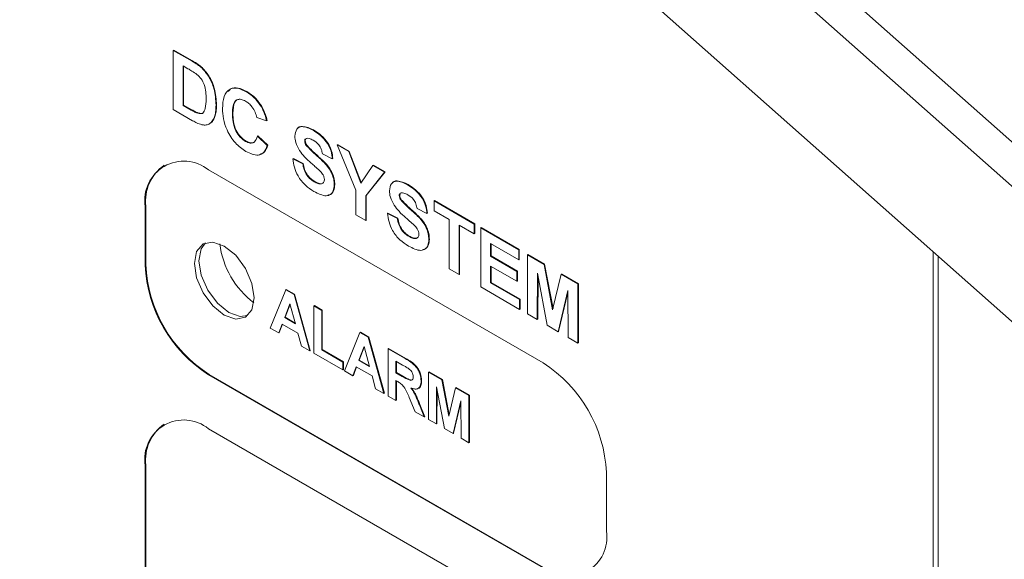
# Paper-space layout '4' of a CAD drawing. Header units: inches. Extents: x 1 to 109, y 1 to 85.
# Tile 40 of 46: x 87.498 to 88.872, y 26.428 to 27.181. Entities that reach past the tile are written whole.
import ezdxf

# ---------------------------------------------------------------- set-up
doc = ezdxf.new("R2010")
doc.units = ezdxf.units.IN
doc.header["$MEASUREMENT"] = 0

psp = doc.layouts.new('4')

# ---------------------------------------------------------------- linework, layer by layer
at = {"color": 7, "linetype": 'Continuous', "lineweight": 15, "ltscale": 5}
for p, q in [((89.5048, 26.4583), (79.27, 35.5337)), ((89.4625, 26.4339), (79.2277, 35.5092)), ((79.1605, 35.3802), (89.4774, 26.2322)), ((87.7127, 27.1378), (87.7134, 27.1382)), ((87.7127, 27.1378), (87.7389, 27.1227)), ((87.7127, 27.0552), (87.7127, 27.1378)), ((87.7134, 27.1382), (87.7396, 27.1231)), ((87.7332, 27.1122), (87.7264, 27.1161)), ((87.7264, 27.1161), (87.7264, 27.0611)), ((87.7271, 27.1157), (87.7271, 27.0615)), ((87.7524, 27.1133), (87.7531, 27.1137)), ((87.8145, 27.0801), (87.8152, 27.0805)), ((87.7397, 27.0397), (87.7127, 27.0552)), ((87.7264, 27.0611), (87.7271, 27.0615)), ((87.7264, 27.0611), (87.7377, 27.0545)), ((87.7271, 27.0615), (87.7384, 27.0549)), ((87.7723, 27.0613), (87.773, 27.0617)), ((87.8356, 27.0589), (87.8363, 27.0593)), ((87.7469, 27.05), (87.7476, 27.0505)), ((87.7701, 27.045), (87.7708, 27.0454)), ((87.7952, 27.0499), (87.7959, 27.0503)), ((87.8428, 27.0394), (87.8291, 27.0441)), ((87.8428, 27.0394), (87.8435, 27.0398)), ((87.7625, 27.0348), (87.7632, 27.0352)), ((87.9077, 27.0263), (87.9084, 27.0267)), ((87.8135, 27.0108), (87.8142, 27.0112)), ((87.83, 27.0182), (87.8307, 27.0186)), ((87.83, 27.0182), (87.8438, 27.005)), ((87.8307, 27.0186), (87.8445, 27.0054)), ((87.896, 27.0113), (87.8967, 27.0117)), ((87.8971, 27.014), (87.8967, 27.0117)), ((87.8983, 27.015), (87.8975, 27.0145)), ((87.8438, 27.005), (87.8445, 27.0054)), ((87.8981, 27.0052), (87.8988, 27.0056)), ((87.9414, 27.0058), (87.9421, 27.0062)), ((87.9675, 26.9429), (87.9414, 27.0058)), ((87.9414, 27.0058), (87.9575, 26.9965)), ((87.9421, 27.0062), (87.9582, 26.9969)), ((87.9575, 26.9965), (87.9582, 26.9969)), ((87.9575, 26.9965), (87.9744, 26.9527)), ((87.9582, 26.9969), (87.9749, 26.9535)), ((87.8795, 26.9865), (87.8802, 26.9869)), ((87.8795, 26.9865), (87.8933, 26.9796)), ((87.8802, 26.9869), (87.894, 26.98)), ((87.9345, 26.9865), (87.9208, 26.9933)), ((87.9345, 26.9865), (87.9352, 26.9869)), ((88.2286, 26.7016), (87.7619, 26.971)), ((87.8933, 26.9796), (87.894, 26.98)), ((87.9744, 26.9527), (87.9913, 26.977)), ((87.9913, 26.977), (87.992, 26.9774)), ((87.9913, 26.977), (88.0074, 26.9677)), ((87.992, 26.9774), (88.0081, 26.9681)), ((87.9092, 26.9545), (87.9099, 26.9549)), ((88.0074, 26.9677), (87.9813, 26.9348)), ((88.0081, 26.9681), (87.982, 26.9352)), ((88.0074, 26.9677), (88.0081, 26.9681)), ((87.9373, 26.9499), (87.938, 26.9503)), ((87.9675, 26.9081), (87.9675, 26.9429)), ((88.0397, 26.9501), (88.0404, 26.9505)), ((87.9813, 26.9348), (87.982, 26.9352)), ((87.9813, 26.9348), (87.9813, 26.9002)), ((87.982, 26.9352), (87.982, 26.9006)), ((88.028, 26.9351), (88.0287, 26.9355)), ((88.0291, 26.9378), (88.0287, 26.9355)), ((88.0303, 26.9388), (88.0295, 26.9383)), ((88.0301, 26.929), (88.0308, 26.9294)), ((88.0766, 26.9277), (88.0773, 26.9281)), ((88.0766, 26.914), (88.0766, 26.9277)), ((88.0766, 26.9277), (88.1325, 26.8954)), ((88.0773, 26.9281), (88.1332, 26.8959)), ((87.6735, 26.92), (87.6735, 26.8383)), ((87.6742, 26.9204), (87.6742, 26.8387)), ((88.0665, 26.9103), (88.0528, 26.9171)), ((88.0977, 26.9018), (88.0766, 26.914)), ((87.9813, 26.9002), (87.9675, 26.9081)), ((87.9813, 26.9002), (87.982, 26.9006)), ((88.0115, 26.9103), (88.0122, 26.9107)), ((88.0115, 26.9103), (88.0253, 26.9034)), ((88.0122, 26.9107), (88.026, 26.9038)), ((88.0253, 26.9034), (88.026, 26.9038)), ((88.0665, 26.9103), (88.0672, 26.9107)), ((88.0977, 26.833), (88.0977, 26.9018)), ((88.1325, 26.8817), (88.1114, 26.8939)), ((88.1114, 26.8939), (88.1114, 26.8251)), ((88.1121, 26.8935), (88.1121, 26.8255)), ((88.1325, 26.8954), (88.1332, 26.8959)), ((88.1325, 26.8954), (88.1325, 26.8817)), ((88.1332, 26.8959), (88.1332, 26.8821)), ((88.1417, 26.8902), (88.1424, 26.8906)), ((88.1417, 26.8076), (88.1417, 26.8902)), ((88.1417, 26.8902), (88.1948, 26.8595)), ((88.1424, 26.8906), (88.1955, 26.8599)), ((88.0412, 26.8783), (88.0419, 26.8787)), ((88.0693, 26.8737), (88.07, 26.8741)), ((88.1325, 26.8817), (88.1332, 26.8821)), ((88.1948, 26.8457), (88.1554, 26.8685)), ((88.1554, 26.8685), (88.1554, 26.8505)), ((88.1561, 26.8681), (88.1561, 26.8509)), ((88.1948, 26.8595), (88.1955, 26.8599)), ((88.1948, 26.8595), (88.1948, 26.8457)), ((88.1955, 26.8599), (88.1955, 26.8461)), ((88.1554, 26.8505), (88.1561, 26.8509)), ((88.1554, 26.8505), (88.1921, 26.8293)), ((88.1561, 26.8509), (88.1928, 26.8297)), ((88.1948, 26.8457), (88.1955, 26.8461)), ((88.2068, 26.8526), (88.2075, 26.853)), ((88.2068, 26.77), (88.2068, 26.8526)), ((88.2068, 26.8526), (88.23, 26.8392)), ((88.2075, 26.853), (88.2307, 26.8396)), ((88.7731, 22.9638), (88.7731, 26.8567)), ((88.7802, 22.9679), (88.7801, 26.8505)), ((88.1114, 26.8251), (88.0977, 26.833)), ((88.1921, 26.8155), (88.1554, 26.8367)), ((88.1554, 26.8367), (88.1554, 26.8134)), ((88.1561, 26.8363), (88.1561, 26.8138)), ((88.23, 26.8392), (88.2307, 26.8396)), ((88.23, 26.8392), (88.242, 26.7759)), ((88.2307, 26.8396), (88.2425, 26.7777)), ((88.1114, 26.8251), (88.1121, 26.8255)), ((88.1921, 26.8293), (88.1928, 26.8297)), ((88.1921, 26.8293), (88.1921, 26.8155)), ((88.1928, 26.8297), (88.1928, 26.8159)), ((88.221, 26.8268), (88.2205, 26.7621)), ((88.2344, 26.7541), (88.221, 26.8268)), ((88.2216, 26.8231), (88.2212, 26.7625)), ((88.242, 26.7759), (88.2541, 26.8253)), ((88.2541, 26.8253), (88.2548, 26.8257)), ((88.2541, 26.8253), (88.2773, 26.8118)), ((88.2548, 26.8257), (88.278, 26.8122)), ((87.848, 26.7502), (87.8697, 26.8038)), ((87.8697, 26.8038), (87.8704, 26.8042)), ((87.8697, 26.8038), (87.8813, 26.7971)), ((87.8704, 26.8042), (87.882, 26.7975)), ((88.1958, 26.7764), (88.1417, 26.8076)), ((88.1554, 26.8134), (88.1561, 26.8138)), ((88.1554, 26.8134), (88.1958, 26.7901)), ((88.1561, 26.8138), (88.1965, 26.7905)), ((88.1921, 26.8155), (88.1928, 26.8159)), ((88.2773, 26.8118), (88.278, 26.8122)), ((88.2773, 26.8118), (88.2773, 26.7293)), ((88.278, 26.8122), (88.278, 26.7297)), ((87.8813, 26.7971), (87.882, 26.7975)), ((87.8813, 26.7971), (87.903, 26.7185)), ((87.882, 26.7975), (87.9038, 26.7189)), ((88.1958, 26.7901), (88.1965, 26.7905)), ((88.1958, 26.7901), (88.1958, 26.7764)), ((88.1965, 26.7905), (88.1965, 26.7768)), ((88.2631, 26.8025), (88.2497, 26.7452)), ((88.2631, 26.7999), (88.2504, 26.7456)), ((88.2636, 26.7372), (88.2631, 26.8025)), ((87.8755, 26.7843), (87.8681, 26.7649)), ((87.8758, 26.7835), (87.8688, 26.7654)), ((87.8831, 26.7563), (87.8755, 26.7843)), ((87.9089, 26.7812), (87.9096, 26.7816)), ((87.9089, 26.7151), (87.9089, 26.7812)), ((87.9089, 26.7812), (87.9199, 26.7748)), ((87.9096, 26.7816), (87.9206, 26.7752)), ((88.1958, 26.7764), (88.1965, 26.7768)), ((87.8681, 26.7649), (87.8688, 26.7654)), ((87.8681, 26.7649), (87.8831, 26.7563)), ((87.8688, 26.7654), (87.8828, 26.7572)), ((87.9199, 26.7748), (87.9206, 26.7752)), ((87.9199, 26.7748), (87.9199, 26.7198)), ((87.9206, 26.7752), (87.9206, 26.7202)), ((88.2205, 26.7621), (88.2068, 26.77)), ((87.8598, 26.7435), (87.848, 26.7502)), ((87.8646, 26.7559), (87.8598, 26.7435)), ((87.8651, 26.7557), (87.8605, 26.7439)), ((87.8866, 26.7433), (87.8646, 26.7559)), ((88.2205, 26.7621), (88.2212, 26.7625)), ((88.2497, 26.7452), (88.2344, 26.7541)), ((87.8598, 26.7435), (87.8605, 26.7439)), ((87.8914, 26.7252), (87.8866, 26.7433)), ((87.9514, 26.6906), (87.9731, 26.7441)), ((87.9731, 26.7441), (87.9738, 26.7445)), ((87.9731, 26.7441), (87.9847, 26.7374)), ((87.9738, 26.7445), (87.9854, 26.7378)), ((87.9847, 26.7374), (87.9854, 26.7378)), ((87.9847, 26.7374), (88.0064, 26.6588)), ((87.9854, 26.7378), (88.0072, 26.6592)), ((88.2497, 26.7452), (88.2504, 26.7456)), ((88.2773, 26.7293), (88.2636, 26.7372)), ((87.903, 26.7185), (87.8914, 26.7252)), ((87.9789, 26.7246), (87.9715, 26.7053)), ((87.9792, 26.7238), (87.9722, 26.7057)), ((87.9865, 26.6966), (87.9789, 26.7246)), ((88.0123, 26.7215), (88.013, 26.7219)), ((88.0123, 26.6554), (88.0123, 26.7215)), ((88.0123, 26.7215), (88.0363, 26.7076)), ((88.013, 26.7219), (88.037, 26.708)), ((88.2773, 26.7293), (88.278, 26.7297)), ((87.903, 26.7185), (87.9038, 26.7189)), ((87.9492, 26.6918), (87.9089, 26.7151)), ((87.9199, 26.7198), (87.9206, 26.7202)), ((87.9199, 26.7198), (87.9492, 26.7028)), ((87.9206, 26.7202), (87.95, 26.7032)), ((87.9492, 26.7028), (87.95, 26.7032)), ((87.9492, 26.7028), (87.9492, 26.6918)), ((87.95, 26.7032), (87.95, 26.6922)), ((87.968, 26.6962), (87.9632, 26.6838)), ((87.9685, 26.696), (87.9639, 26.6842)), ((87.99, 26.6836), (87.968, 26.6962)), ((87.9715, 26.7053), (87.9722, 26.7057)), ((87.9715, 26.7053), (87.9865, 26.6966)), ((87.9722, 26.7057), (87.9862, 26.6976)), ((88.0327, 26.6987), (88.0233, 26.7041)), ((88.0233, 26.7041), (88.0233, 26.688)), ((88.024, 26.7037), (88.024, 26.6884)), ((87.7619, 26.6852), (88.2286, 26.4158)), ((87.7626, 26.6856), (88.2293, 26.4162)), ((87.9492, 26.6918), (87.95, 26.6922)), ((87.9632, 26.6838), (87.9514, 26.6906)), ((87.9632, 26.6838), (87.9639, 26.6842)), ((87.9948, 26.6655), (87.99, 26.6836)), ((88.0233, 26.688), (88.024, 26.6884)), ((88.0233, 26.688), (88.0322, 26.6829)), ((88.024, 26.6884), (88.0329, 26.6833)), ((88.0688, 26.6889), (88.0695, 26.6893)), ((88.0688, 26.6228), (88.0688, 26.6889)), ((88.0688, 26.6889), (88.0874, 26.6781)), ((88.0695, 26.6893), (88.0881, 26.6785)), ((88.0258, 26.6756), (88.0233, 26.677)), ((88.0233, 26.677), (88.0233, 26.6491)), ((88.024, 26.6766), (88.024, 26.6495)), ((88.0585, 26.6765), (88.0592, 26.6769)), ((88.0801, 26.6683), (88.0798, 26.6165)), ((88.0909, 26.6101), (88.0801, 26.6683)), ((88.0874, 26.6781), (88.0881, 26.6785)), ((88.0874, 26.6781), (88.097, 26.6275)), ((88.0881, 26.6785), (88.0975, 26.6293)), ((88.097, 26.6275), (88.1066, 26.667)), ((88.1066, 26.667), (88.1073, 26.6674)), ((88.1066, 26.667), (88.1252, 26.6563)), ((88.1073, 26.6674), (88.126, 26.6567)), ((88.0064, 26.6588), (87.9948, 26.6655)), ((88.0064, 26.6588), (88.0072, 26.6592)), ((88.0233, 26.6491), (88.0123, 26.6554)), ((88.0501, 26.6336), (88.0419, 26.6533)), ((88.0808, 26.6646), (88.0805, 26.6169)), ((88.1252, 26.6563), (88.126, 26.6567)), ((88.1252, 26.6563), (88.1252, 26.5902)), ((88.126, 26.6567), (88.126, 26.5906)), ((88.0233, 26.6491), (88.024, 26.6495)), ((88.056, 26.6433), (88.0567, 26.6437)), ((88.056, 26.6433), (88.0629, 26.6262)), ((88.0567, 26.6437), (88.0636, 26.6266)), ((88.1139, 26.6488), (88.1031, 26.603)), ((88.1139, 26.6462), (88.1038, 26.6034)), ((88.1142, 26.5966), (88.1139, 26.6488)), ((88.0629, 26.6262), (88.0501, 26.6336)), ((88.0629, 26.6262), (88.0636, 26.6266)), ((88.0798, 26.6165), (88.0688, 26.6228)), ((88.0798, 26.6165), (88.0805, 26.6169)), ((88.2286, 26.3403), (87.7619, 26.6097)), ((88.1031, 26.603), (88.0909, 26.6101)), ((88.1031, 26.603), (88.1038, 26.6034)), ((88.1252, 26.5902), (88.1142, 26.5966)), ((88.1252, 26.5902), (88.126, 26.5906)), ((87.6735, 26.5586), (87.6735, 25.5788)), ((87.6742, 26.559), (87.6742, 25.5792)), ((88.317, 26.4669), (88.317, 26.5485))]:
    psp.add_line(p, q, dxfattribs=at)
at = {"color": 7, "linetype": 'Continuous', "lineweight": 15, "ltscale": 5, "flags": 128}
for points in [[(87.8256, 26.7925), (87.8224, 26.7759), (87.8133, 26.7654), (87.7998, 26.7628), (87.7838, 26.7684), (87.7679, 26.7812), (87.7543, 26.7995), (87.7453, 26.8204), (87.7421, 26.8406), (87.7453, 26.8572), (87.7543, 26.8676), (87.7679, 26.8703), (87.7838, 26.8647), (87.7998, 26.8518), (87.8133, 26.8336), (87.8224, 26.8127), (87.8256, 26.7925)], [(87.8163, 26.7676), (87.8062, 26.7665), (87.7902, 26.772), (87.7742, 26.7849), (87.7607, 26.8032), (87.7517, 26.824), (87.7485, 26.8443), (87.7517, 26.8609), (87.7577, 26.8692)]]:
    psp.add_lwpolyline(points, dxfattribs=at)
at = {"color": 7, "linetype": 'Continuous', "lineweight": 15, "ltscale": 25}
for centre, radius, start, end in [((87.7274, 26.9287), 0.0546, 50.7981, 189.2154), ((87.7355, 26.9271), 0.0616, 125.0136, 186.2996), ((87.901, 26.8841), 0.1246, 187.5307, 232.4639), ((87.8654, 26.847), 0.1921, 182.6059, 237.395), ((87.8661, 26.8475), 0.1921, 182.6059, 237.395), ((88.1251, 26.5398), 0.1921, 2.6059, 57.395), ((87.7274, 26.5674), 0.0546, 50.798, 189.2148), ((87.7355, 26.5658), 0.0616, 125.0135, 186.2992), ((88.2631, 26.4581), 0.0546, 230.7981, 9.2154)]:
    psp.add_arc(centre, radius, start, end, dxfattribs=at)
at = {"color": 7, "linetype": 'Continuous', "lineweight": 15, "ltscale": 5}
for points, knots in [([(87.7389, 27.1227), (87.7415, 27.1212), (87.746, 27.1185), (87.7505, 27.1149), (87.7524, 27.1133)], [0, 0, 0, 0, 0.560238, 1, 1, 1, 1]), ([(87.7396, 27.1231), (87.7422, 27.1216), (87.7467, 27.1189), (87.7512, 27.1153), (87.7531, 27.1137)], [0, 0, 0, 0, 0.560238, 1, 1, 1, 1]), ([(87.7457, 27.1042), (87.7433, 27.1058), (87.7392, 27.1087), (87.7351, 27.1111), (87.7332, 27.1122)], [0, 0, 0, 0, 0.559753, 1, 1, 1, 1]), ([(87.7524, 27.1133), (87.7561, 27.1091), (87.7635, 27.1008), (87.7712, 27.0813), (87.7719, 27.0689), (87.7723, 27.0613)], [0, 0, 0, 0, 0.279072, 0.559338, 1, 1, 1, 1]), ([(87.7531, 27.1137), (87.7568, 27.1095), (87.7642, 27.1012), (87.7719, 27.0817), (87.7726, 27.0693), (87.773, 27.0617)], [0, 0, 0, 0, 0.279072, 0.559338, 1, 1, 1, 1]), ([(87.7585, 27.07), (87.7584, 27.0765), (87.7582, 27.0856), (87.7519, 27.0984), (87.7477, 27.1023), (87.7457, 27.1042)], [0, 0, 0, 0, 0.559429, 0.779516, 1, 1, 1, 1]), ([(87.7814, 27.0567), (87.7817, 27.0625), (87.7824, 27.0743), (87.7904, 27.0845), (87.8022, 27.0861), (87.8104, 27.0821), (87.8145, 27.0801)], [0, 0, 0, 0, 0.280688, 0.559622, 0.779535, 1, 1, 1, 1]), ([(87.7897, 27.0802), (87.7906, 27.0816), (87.7935, 27.086), (87.8031, 27.0863), (87.8112, 27.0824), (87.8152, 27.0805)], [0, 0, 0, 0, 0.186044, 0.592513, 1, 1, 1, 1]), ([(87.8145, 27.0801), (87.8189, 27.0772), (87.8268, 27.072), (87.8329, 27.0629), (87.8356, 27.0589)], [0, 0, 0, 0, 0.559913, 1, 1, 1, 1]), ([(87.8152, 27.0805), (87.8196, 27.0776), (87.8275, 27.0724), (87.8336, 27.0633), (87.8363, 27.0593)], [0, 0, 0, 0, 0.559913, 1, 1, 1, 1]), ([(87.7469, 27.05), (87.7494, 27.0497), (87.7545, 27.049), (87.7582, 27.0578), (87.7584, 27.0654), (87.7585, 27.07)], [0, 0, 0, 0, 0.278192, 0.558019, 1, 1, 1, 1]), ([(87.8136, 27.0669), (87.8114, 27.0679), (87.8072, 27.07), (87.8015, 27.0694), (87.7957, 27.064), (87.7954, 27.0557), (87.7952, 27.0499)], [0, 0, 0, 0, 0.18715, 0.37398, 0.560738, 1, 1, 1, 1]), ([(87.8054, 27.0695), (87.8044, 27.0695), (87.8015, 27.0695), (87.7965, 27.0642), (87.7961, 27.056), (87.7959, 27.0503)], [0, 0, 0, 0, 0.134872, 0.392962, 1, 1, 1, 1]), ([(87.8291, 27.0441), (87.8285, 27.0467), (87.8272, 27.0518), (87.823, 27.0587), (87.8183, 27.0638), (87.8151, 27.0659), (87.8136, 27.0669)], [0, 0, 0, 0, 0.27983, 0.559275, 0.779493, 1, 1, 1, 1]), ([(87.7377, 27.0545), (87.7395, 27.0535), (87.7425, 27.0518), (87.7456, 27.0506), (87.7469, 27.05)], [0, 0, 0, 0, 0.560216, 1, 1, 1, 1]), ([(87.7384, 27.0549), (87.7402, 27.0539), (87.7432, 27.0522), (87.7463, 27.051), (87.7476, 27.0505)], [0, 0, 0, 0, 0.560216, 1, 1, 1, 1]), ([(87.7476, 27.0505), (87.7504, 27.0498), (87.7537, 27.0489), (87.7549, 27.0516), (87.7552, 27.052)], [0, 0, 0, 0, 0.831234, 1, 1, 1, 1]), ([(87.7723, 27.0613), (87.7722, 27.058), (87.7721, 27.0521), (87.7707, 27.0472), (87.7701, 27.045)], [0, 0, 0, 0, 0.56008, 1, 1, 1, 1]), ([(87.773, 27.0617), (87.7729, 27.0584), (87.7728, 27.0526), (87.7714, 27.0476), (87.7708, 27.0454)], [0, 0, 0, 0, 0.56008, 1, 1, 1, 1]), ([(87.814, 26.9967), (87.8089, 27.0003), (87.7987, 27.0075), (87.7876, 27.0253), (87.7821, 27.0424), (87.7816, 27.0519), (87.7814, 27.0567)], [0, 0, 0, 0, 0.279571, 0.558708, 0.779053, 1, 1, 1, 1]), ([(87.8356, 27.0589), (87.8374, 27.0553), (87.8407, 27.0488), (87.8422, 27.0423), (87.8428, 27.0394)], [0, 0, 0, 0, 0.55896, 1, 1, 1, 1]), ([(87.8363, 27.0593), (87.8381, 27.0557), (87.8414, 27.0492), (87.8429, 27.0427), (87.8435, 27.0398)], [0, 0, 0, 0, 0.55896, 1, 1, 1, 1]), ([(87.7524, 27.0341), (87.75, 27.0348), (87.7458, 27.0362), (87.7416, 27.0386), (87.7397, 27.0397)], [0, 0, 0, 0, 0.559579, 1, 1, 1, 1]), ([(87.7701, 27.045), (87.7691, 27.0426), (87.7672, 27.0383), (87.7639, 27.0359), (87.7625, 27.0348)], [0, 0, 0, 0, 0.5600073, 1, 1, 1, 1]), ([(87.7708, 27.0454), (87.7698, 27.043), (87.7679, 27.0387), (87.7646, 27.0363), (87.7632, 27.0352)], [0, 0, 0, 0, 0.560007, 1, 1, 1, 1]), ([(87.7952, 27.0499), (87.7953, 27.0461), (87.7955, 27.0385), (87.7988, 27.0264), (87.8058, 27.0162), (87.8109, 27.0126), (87.8135, 27.0108)], [0, 0, 0, 0, 0.281346, 0.560537, 0.780083, 1, 1, 1, 1]), ([(87.7959, 27.0503), (87.796, 27.0465), (87.7962, 27.0389), (87.7995, 27.0268), (87.8065, 27.0166), (87.8116, 27.013), (87.8142, 27.0112)], [0, 0, 0, 0, 0.281346, 0.560537, 0.780083, 1, 1, 1, 1]), ([(87.7625, 27.0348), (87.7608, 27.0342), (87.7577, 27.0332), (87.754, 27.0338), (87.7524, 27.0341)], [0, 0, 0, 0, 0.559443, 1, 1, 1, 1]), ([(87.8823, 27.0182), (87.8828, 27.0217), (87.8839, 27.0289), (87.8936, 27.0332), (87.9024, 27.0289), (87.9077, 27.0263)], [0, 0, 0, 0, 0.279748, 0.559362, 1, 1, 1, 1]), ([(87.8856, 27.0277), (87.8856, 27.0279), (87.8865, 27.0312), (87.8948, 27.0331), (87.9032, 27.0291), (87.9084, 27.0267)], [0, 0, 0, 0, 0.016044, 0.398032, 1, 1, 1, 1]), ([(87.9077, 27.0263), (87.9113, 27.024), (87.9185, 27.0195), (87.9278, 27.009), (87.9335, 26.9968), (87.9342, 26.9899), (87.9345, 26.9865)], [0, 0, 0, 0, 0.281015, 0.560109, 0.779825, 1, 1, 1, 1]), ([(87.9084, 27.0267), (87.912, 27.0244), (87.9192, 27.0199), (87.9285, 27.0094), (87.9342, 26.9972), (87.9349, 26.9903), (87.9352, 26.9869)], [0, 0, 0, 0, 0.281015, 0.560109, 0.779825, 1, 1, 1, 1]), ([(87.8135, 27.0108), (87.8157, 27.0098), (87.8202, 27.0077), (87.827, 27.0095), (87.8289, 27.0149), (87.83, 27.0182)], [0, 0, 0, 0, 0.280473, 0.560455, 1, 1, 1, 1]), ([(87.8142, 27.0112), (87.8164, 27.0103), (87.8208, 27.0083), (87.8254, 27.0086), (87.8264, 27.0107), (87.8265, 27.0109)], [0, 0, 0, 0, 0.47192, 0.943012, 1, 1, 1, 1]), ([(87.8889, 26.9979), (87.8868, 27.0017), (87.883, 27.0086), (87.8825, 27.0152), (87.8823, 27.0182)], [0, 0, 0, 0, 0.559266, 1, 1, 1, 1]), ([(87.8967, 27.0138), (87.8966, 27.0138), (87.896, 27.0133), (87.896, 27.0122), (87.896, 27.0113)], [0, 0, 0, 0, 0.162956, 1, 1, 1, 1]), ([(87.896, 27.0113), (87.8961, 27.0102), (87.8964, 27.0081), (87.8976, 27.0061), (87.8981, 27.0052)], [0, 0, 0, 0, 0.5584796, 1, 1, 1, 1]), ([(87.8967, 27.0117), (87.8968, 27.0106), (87.8971, 27.0085), (87.8983, 27.0065), (87.8988, 27.0056)], [0, 0, 0, 0, 0.55848, 1, 1, 1, 1]), ([(87.9079, 27.0124), (87.906, 27.0134), (87.9026, 27.0153), (87.8996, 27.0151), (87.8983, 27.015)], [0, 0, 0, 0, 0.560544, 1, 1, 1, 1]), ([(87.9208, 26.9933), (87.9204, 26.9955), (87.9197, 26.9998), (87.9152, 27.0078), (87.9107, 27.0106), (87.9079, 27.0124)], [0, 0, 0, 0, 0.281521, 0.560305, 1, 1, 1, 1]), ([(87.8438, 27.005), (87.8425, 27.0016), (87.8399, 26.9949), (87.8298, 26.9895), (87.82, 26.994), (87.814, 26.9967)], [0, 0, 0, 0, 0.281276, 0.561399, 1, 1, 1, 1]), ([(87.8445, 27.0054), (87.8432, 27.0019), (87.841, 26.9954), (87.8355, 26.9935), (87.833, 26.9927)], [0, 0, 0, 0, 0.5414273, 1, 1, 1, 1]), ([(87.9052, 26.9804), (87.9019, 26.9832), (87.8961, 26.9883), (87.8911, 26.995), (87.8889, 26.9979)], [0, 0, 0, 0, 0.560768, 1, 1, 1, 1]), ([(87.8981, 27.0052), (87.9022, 27.001), (87.9103, 26.9925), (87.9211, 26.9837), (87.9292, 26.9746), (87.934, 26.9664), (87.9369, 26.9577), (87.9371, 26.9525), (87.9373, 26.9499)], [0, 0, 0, 0, 0.249423, 0.500053, 0.625203, 0.750142, 0.874918, 1, 1, 1, 1]), ([(87.8988, 27.0056), (87.9029, 27.0014), (87.9111, 26.9929), (87.9219, 26.9841), (87.9299, 26.975), (87.9347, 26.9668), (87.9376, 26.9581), (87.9378, 26.9529), (87.938, 26.9503)], [0, 0, 0, 0, 0.2494231, 0.500053, 0.625203, 0.7501424, 0.8749182, 1, 1, 1, 1]), ([(87.9088, 26.941), (87.9048, 26.9435), (87.8968, 26.9486), (87.8867, 26.9612), (87.8811, 26.9748), (87.8801, 26.9825), (87.8795, 26.9865)], [0, 0, 0, 0, 0.280715, 0.55934, 0.779309, 1, 1, 1, 1]), ([(87.8933, 26.9796), (87.8938, 26.9768), (87.8948, 26.9714), (87.8988, 26.9634), (87.9041, 26.9578), (87.9075, 26.9556), (87.9092, 26.9545)], [0, 0, 0, 0, 0.280582, 0.559152, 0.779251, 1, 1, 1, 1]), ([(87.894, 26.98), (87.8945, 26.9772), (87.8955, 26.9718), (87.8995, 26.9638), (87.9048, 26.9582), (87.9082, 26.956), (87.9099, 26.9549)], [0, 0, 0, 0, 0.280582, 0.559152, 0.779251, 1, 1, 1, 1]), ([(87.9168, 26.9701), (87.9146, 26.972), (87.9108, 26.9755), (87.9069, 26.9789), (87.9052, 26.9804)], [0, 0, 0, 0, 0.559956, 1, 1, 1, 1]), ([(87.9235, 26.9576), (87.9234, 26.9589), (87.9232, 26.9613), (87.9207, 26.9661), (87.9183, 26.9685), (87.9168, 26.9701)], [0, 0, 0, 0, 0.2797787, 0.5590879, 1, 1, 1, 1]), ([(87.9092, 26.9545), (87.911, 26.9535), (87.9146, 26.9516), (87.9194, 26.9511), (87.9228, 26.9531), (87.9233, 26.9561), (87.9235, 26.9576)], [0, 0, 0, 0, 0.281228, 0.561008, 0.781099, 1, 1, 1, 1]), ([(87.9099, 26.9549), (87.9117, 26.954), (87.9153, 26.9521), (87.9199, 26.9513), (87.9217, 26.9529), (87.9223, 26.9534)], [0, 0, 0, 0, 0.391139, 0.780264, 1, 1, 1, 1]), ([(88.0143, 26.942), (88.0148, 26.9455), (88.0159, 26.9527), (88.0256, 26.957), (88.0344, 26.9527), (88.0397, 26.9501)], [0, 0, 0, 0, 0.279748, 0.559362, 1, 1, 1, 1]), ([(88.0176, 26.9515), (88.0176, 26.9517), (88.0185, 26.955), (88.0268, 26.9569), (88.0352, 26.9529), (88.0404, 26.9505)], [0, 0, 0, 0, 0.016044, 0.398032, 1, 1, 1, 1]), ([(87.9373, 26.9499), (87.937, 26.9471), (87.9364, 26.9416), (87.9324, 26.9363), (87.9235, 26.9335), (87.9149, 26.9379), (87.9088, 26.941)], [0, 0, 0, 0, 0.186966, 0.374006, 0.560967, 1, 1, 1, 1]), ([(87.938, 26.9503), (87.9377, 26.9475), (87.9371, 26.9421), (87.9335, 26.9369), (87.9298, 26.9361), (87.9282, 26.9358)], [0, 0, 0, 0, 0.36077, 0.721682, 1, 1, 1, 1]), ([(88.0209, 26.9217), (88.0188, 26.9255), (88.015, 26.9324), (88.0145, 26.939), (88.0143, 26.942)], [0, 0, 0, 0, 0.559266, 1, 1, 1, 1]), ([(88.0397, 26.9501), (88.0433, 26.9478), (88.0505, 26.9433), (88.0598, 26.9328), (88.0655, 26.9206), (88.0662, 26.9137), (88.0665, 26.9103)], [0, 0, 0, 0, 0.2810154, 0.5601088, 0.7798251, 1, 1, 1, 1]), ([(88.0404, 26.9505), (88.044, 26.9482), (88.0512, 26.9437), (88.0605, 26.9332), (88.0662, 26.921), (88.0669, 26.9141), (88.0672, 26.9107)], [0, 0, 0, 0, 0.281015, 0.560109, 0.779825, 1, 1, 1, 1]), ([(88.0287, 26.9376), (88.0286, 26.9376), (88.028, 26.9371), (88.028, 26.936), (88.028, 26.9351)], [0, 0, 0, 0, 0.162956, 1, 1, 1, 1]), ([(88.028, 26.9351), (88.0281, 26.934), (88.0284, 26.9319), (88.0296, 26.9299), (88.0301, 26.929)], [0, 0, 0, 0, 0.55848, 1, 1, 1, 1]), ([(88.0287, 26.9355), (88.0288, 26.9344), (88.0291, 26.9323), (88.0303, 26.9303), (88.0308, 26.9294)], [0, 0, 0, 0, 0.55848, 1, 1, 1, 1]), ([(88.0301, 26.929), (88.0342, 26.9248), (88.0423, 26.9163), (88.0531, 26.9075), (88.0612, 26.8984), (88.066, 26.8902), (88.0689, 26.8815), (88.0691, 26.8763), (88.0693, 26.8737)], [0, 0, 0, 0, 0.2494231, 0.500053, 0.625203, 0.7501424, 0.8749182, 1, 1, 1, 1]), ([(88.0399, 26.9362), (88.038, 26.9372), (88.0346, 26.9391), (88.0316, 26.9389), (88.0303, 26.9388)], [0, 0, 0, 0, 0.560544, 1, 1, 1, 1]), ([(88.0308, 26.9294), (88.0349, 26.9252), (88.0431, 26.9167), (88.0539, 26.9079), (88.0619, 26.8988), (88.0667, 26.8906), (88.0696, 26.8819), (88.0698, 26.8767), (88.07, 26.8741)], [0, 0, 0, 0, 0.249423, 0.500053, 0.625203, 0.750142, 0.874918, 1, 1, 1, 1]), ([(88.0528, 26.9171), (88.0524, 26.9193), (88.0517, 26.9236), (88.0472, 26.9316), (88.0427, 26.9344), (88.0399, 26.9362)], [0, 0, 0, 0, 0.281521, 0.560305, 1, 1, 1, 1]), ([(88.0372, 26.9042), (88.0339, 26.907), (88.0281, 26.9121), (88.0231, 26.9188), (88.0209, 26.9217)], [0, 0, 0, 0, 0.560768, 1, 1, 1, 1]), ([(88.0408, 26.8648), (88.0368, 26.8673), (88.0288, 26.8724), (88.0187, 26.885), (88.0131, 26.8986), (88.0121, 26.9063), (88.0115, 26.9103)], [0, 0, 0, 0, 0.280715, 0.55934, 0.779309, 1, 1, 1, 1]), ([(88.0253, 26.9034), (88.0258, 26.9006), (88.0268, 26.8952), (88.0308, 26.8872), (88.0361, 26.8816), (88.0395, 26.8794), (88.0412, 26.8783)], [0, 0, 0, 0, 0.2805819, 0.5591525, 0.7792506, 1, 1, 1, 1]), ([(88.026, 26.9038), (88.0265, 26.901), (88.0275, 26.8956), (88.0315, 26.8876), (88.0368, 26.882), (88.0402, 26.8798), (88.0419, 26.8787)], [0, 0, 0, 0, 0.280582, 0.559152, 0.779251, 1, 1, 1, 1]), ([(88.0488, 26.8939), (88.0466, 26.8958), (88.0428, 26.8993), (88.0389, 26.9027), (88.0372, 26.9042)], [0, 0, 0, 0, 0.559956, 1, 1, 1, 1]), ([(88.0555, 26.8814), (88.0554, 26.8827), (88.0552, 26.8851), (88.0527, 26.8899), (88.0503, 26.8923), (88.0488, 26.8939)], [0, 0, 0, 0, 0.279779, 0.559088, 1, 1, 1, 1]), ([(88.0693, 26.8737), (88.069, 26.8709), (88.0684, 26.8654), (88.0644, 26.8601), (88.0555, 26.8573), (88.0469, 26.8617), (88.0408, 26.8648)], [0, 0, 0, 0, 0.186966, 0.374006, 0.560967, 1, 1, 1, 1]), ([(88.0412, 26.8783), (88.043, 26.8773), (88.0466, 26.8754), (88.0514, 26.8749), (88.0548, 26.8769), (88.0553, 26.8799), (88.0555, 26.8814)], [0, 0, 0, 0, 0.281228, 0.561008, 0.781099, 1, 1, 1, 1]), ([(88.0419, 26.8787), (88.0437, 26.8778), (88.0473, 26.8759), (88.0519, 26.8751), (88.0537, 26.8767), (88.0543, 26.8772)], [0, 0, 0, 0, 0.391139, 0.780264, 1, 1, 1, 1]), ([(88.07, 26.8741), (88.0697, 26.8713), (88.0691, 26.8659), (88.0655, 26.8607), (88.0618, 26.8599), (88.0602, 26.8596)], [0, 0, 0, 0, 0.36077, 0.721682, 1, 1, 1, 1]), ([(88.0363, 26.7076), (88.0389, 26.7061), (88.0441, 26.703), (88.0507, 26.6976), (88.0548, 26.6913), (88.0577, 26.6845), (88.0582, 26.6797), (88.0585, 26.6765)], [0, 0, 0, 0, 0.251138, 0.500538, 0.625743, 0.751054, 1, 1, 1, 1]), ([(88.037, 26.708), (88.0396, 26.7065), (88.0448, 26.7034), (88.0514, 26.698), (88.0555, 26.6917), (88.0584, 26.6849), (88.0589, 26.6801), (88.0592, 26.6769)], [0, 0, 0, 0, 0.251138, 0.500538, 0.625743, 0.751054, 1, 1, 1, 1]), ([(88.0414, 26.6935), (88.0398, 26.6945), (88.0369, 26.6963), (88.0339, 26.698), (88.0327, 26.6987)], [0, 0, 0, 0, 0.559921, 1, 1, 1, 1]), ([(88.0322, 26.6829), (88.0354, 26.6809), (88.0395, 26.6784), (88.0442, 26.6771), (88.0461, 26.6778), (88.0474, 26.6796), (88.0475, 26.6814), (88.0475, 26.6823)], [0, 0, 0, 0, 0.500908, 0.625718, 0.750365, 0.875021, 1, 1, 1, 1]), ([(88.0329, 26.6833), (88.0361, 26.6813), (88.0402, 26.6788), (88.0448, 26.6776), (88.0465, 26.6779), (88.0469, 26.6786), (88.047, 26.6788)], [0, 0, 0, 0, 0.640587, 0.800201, 0.959606, 1, 1, 1, 1]), ([(88.0475, 26.6823), (88.0474, 26.6834), (88.0473, 26.6856), (88.0452, 26.6901), (88.0428, 26.6922), (88.0414, 26.6935)], [0, 0, 0, 0, 0.281084, 0.561281, 1, 1, 1, 1]), ([(88.0419, 26.6533), (88.0399, 26.6585), (88.037, 26.6657), (88.0304, 26.673), (88.0273, 26.6747), (88.0258, 26.6756)], [0, 0, 0, 0, 0.560986, 0.779305, 1, 1, 1, 1]), ([(88.0585, 26.6765), (88.0583, 26.6741), (88.0579, 26.6692), (88.0542, 26.6653), (88.0493, 26.6649), (88.0459, 26.666), (88.0442, 26.6666)], [0, 0, 0, 0, 0.2799434, 0.5589736, 0.7791835, 1, 1, 1, 1]), ([(88.0442, 26.6666), (88.0459, 26.6642), (88.0488, 26.6602), (88.0517, 26.6539), (88.0539, 26.6486), (88.0553, 26.6451), (88.056, 26.6433)], [0, 0, 0, 0, 0.339561, 0.559573, 0.779778, 1, 1, 1, 1]), ([(88.0449, 26.667), (88.0466, 26.6646), (88.0495, 26.6606), (88.0524, 26.6543), (88.0546, 26.649), (88.056, 26.6455), (88.0567, 26.6437)], [0, 0, 0, 0, 0.339561, 0.559573, 0.779778, 1, 1, 1, 1]), ([(88.0592, 26.6769), (88.059, 26.6745), (88.0586, 26.6698), (88.056, 26.6662), (88.0539, 26.666), (88.0536, 26.666)], [0, 0, 0, 0, 0.471843, 0.942147, 1, 1, 1, 1])]:
    psp.add_open_spline(points, degree=3, knots=knots, dxfattribs=at)

doc.saveas('drawing.dxf')
